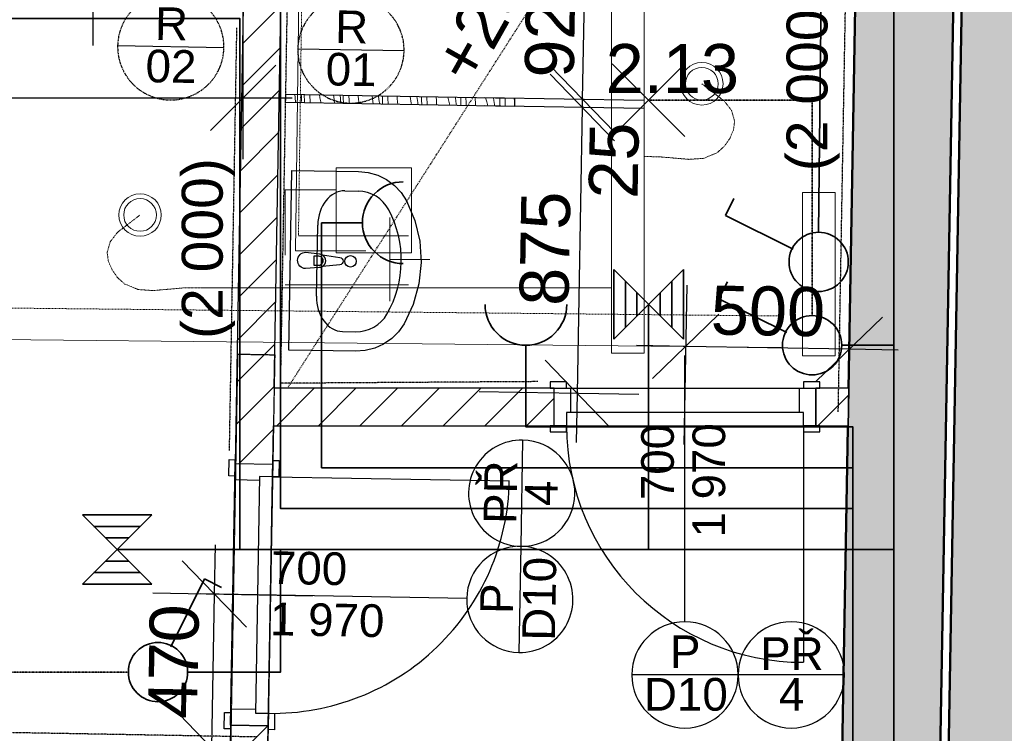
# Model space of a CAD drawing. Header units: millimetres. Extents: x -25972 to 4516, y -2839 to 20217.
# Tile 36 of 114: x -18744 to -15733, y 5411 to 7595. Entities that reach past the tile are written whole.
import ezdxf

# ---------------------------------------------------------------- set-up
doc = ezdxf.new("R2010")
doc.units = ezdxf.units.MM
doc.header["$MEASUREMENT"] = 0
for name, pattern in [('Wipeout_Contour', [1000, 0, -1000]), ('Čerchovaná kopírovat', [450, 200, -117.5, 15, -117.5]), ('Čerchovaná M', [4.5, 2.5, -0.85, 0.3, -0.85]), ('Čárkovaná M', [4.5, 2.5, -2]), ('Čárkovaná S', [2.5, 1.5, -1])]:
    doc.linetypes.add(name, pattern=pattern)
for name, color, linetype in [('7._POHLED ZÁPADNÍ_1_3D prvky fasada nove', 7, 'Continuous'), ('7._POHLED ZÁPADNÍ_1_Anotace - SP', 7, 'Continuous'), ('7._POHLED ZÁPADNÍ_1_Konstrukce - nosné', 7, 'Continuous'), ('7._POHLED ZÁPADNÍ_1_Kóty - SP', 7, 'Continuous'), ('7._POHLED ZÁPADNÍ_1_Nové_Anotace - SP', 7, 'Continuous'), ('7._POHLED ZÁPADNÍ_1_Nové_Interiér - nábytek', 7, 'Continuous'), ('7._POHLED ZÁPADNÍ_1_Nové_Konstrukce - nosné', 7, 'Continuous'), ('7._POHLED ZÁPADNÍ_1_Nové_Kresby a obrázky', 7, 'Continuous'), ('7._POHLED ZÁPADNÍ_1_Nové_Kóty - SP', 7, 'Continuous'), ('7._POHLED ZÁPADNÍ_1_Nové_Otvory – Dveře', 7, 'Continuous'), ('7._POHLED ZÁPADNÍ_1_Nové_Otvory – Značky dveří', 7, 'Continuous'), ('7._POHLED ZÁPADNÍ_1_Nové_Výplně – Řezové', 7, 'Continuous'), ('7._POHLED ZÁPADNÍ_1_Otvory – Značky dveří', 7, 'Continuous'), ('7._POHLED ZÁPADNÍ_1_TZB - elektroinstalace', 7, 'Continuous'), ('7._POHLED ZÁPADNÍ_1_TZB - kanalizace', 7, 'Continuous'), ('7._POHLED ZÁPADNÍ_1_TZB - voda', 7, 'Continuous'), ('7._POHLED ZÁPADNÍ_1_TZB - VZT', 7, 'Continuous'), ('7._POHLED ZÁPADNÍ_1_TZB - ZTI', 7, 'Continuous'), ('7._POHLED ZÁPADNÍ_1_Výplně – Řezové', 7, 'Continuous'), ('7._POHLED ZÁPADNÍ_1_Zóny', 7, 'Continuous')]:
    doc.layers.add(name, color=color, linetype=linetype)
doc.styles.add('GENEROVANÝ_STYL_1', font='txt')
doc.styles.add('GENEROVANÝ_STYL_2', font='txt')
pattern_1 = [(45, (0, 0), (-63.6396, 63.6396), [])]

# ---------------------------------------------------------------- blocks, each defined once
blk = doc.blocks.new('*X45', base_point=(-26739.8, -6860.8))
at = {"layer": '7._POHLED ZÁPADNÍ_1_Nové_Výplně – Řezové', "color": 21, "linetype": 'Continuous', "lineweight": 20, "true_color": 0xffaaaa}
for p, q in [((-17902.3, 7366.3), (-17901.4, 7356.6)), ((-17901.4, 7356.6), (-17900.7, 7341.3)), ((-17882.5, 7360.7), (-17882.7, 7366.1)), ((-17882.7, 7341), (-17882.5, 7350)), ((-17882.4, 7355.3), (-17882.5, 7360.7)), ((-17882.5, 7350), (-17882.4, 7355.3)), ((-17873.2, 7343.2), (-17874, 7365.8)), ((-17855.3, 7340.5), (-17856.8, 7365.5)), ((-17827, 7363), (-17827.2, 7365)), ((-17826.6, 7359.1), (-17827, 7363)), ((-17826, 7355.2), (-17826.6, 7359.1)), ((-17825.3, 7351.3), (-17826, 7355.2)), ((-17824.4, 7347.5), (-17825.3, 7351.3)), ((-17823.4, 7343.6), (-17824.4, 7347.5)), ((-17784.2, 7364.3), (-17783.5, 7358.9)), ((-17783.5, 7358.9), (-17781.7, 7339.2)), ((-17764, 7361), (-17764.4, 7363.9)), ((-17763.4, 7355.7), (-17764, 7361)), ((-17763, 7350.3), (-17763.4, 7355.7)), ((-17762.6, 7344.9), (-17763, 7350.3)), ((-17754.3, 7357), (-17754.5, 7363.7)), ((-17753.7, 7338.7), (-17754.3, 7357)), ((-17736.9, 7346.9), (-17737.7, 7363.4)), ((-17736.4, 7338.4), (-17736.9, 7346.9)), ((-17707.5, 7349.7), (-17708.4, 7363)), ((-17707.3, 7345.8), (-17707.5, 7349.7)), ((-17707, 7341.9), (-17707.3, 7345.8)), ((-17666.8, 7362.2), (-17666.5, 7361)), ((-17666.5, 7361), (-17663.4, 7337.7)), ((-17646.7, 7361.8), (-17645.4, 7350.5)), ((-17644.6, 7345.2), (-17645.4, 7350.5)), ((-17634.3, 7336.6), (-17634.9, 7361.6)), ((-17618.2, 7354.2), (-17618.4, 7361.3)), ((-17617.3, 7336.3), (-17618.2, 7354.2)), ((-17589.2, 7355.1), (-17589.5, 7360.8)), ((-17588.3, 7341.9), (-17589.2, 7355.1)), ((-17550.2, 7360.1), (-17546.5, 7339.8)), ((-17529.1, 7359.8), (-17528.2, 7353.7)), ((-17528.2, 7353.7), (-17526.7, 7341.5)), ((-17515.1, 7349.5), (-17515.2, 7359.5)), ((-17514.7, 7334.5), (-17515.1, 7349.5)), ((-17498.1, 7334.2), (-17499, 7359.2)), ((-17469.8, 7347.3), (-17470.4, 7358.7)), ((-17469.1, 7334), (-17469.8, 7347.3)), ((-17434.3, 7358.1), (-17430.6, 7341.8)), ((-17412, 7357.7), (-17411.8, 7356.8)), ((-17411.8, 7356.8), (-17409.9, 7344.7)), ((-17395.1, 7332.4), (-17395.5, 7357.4)), ((-17379, 7340.5), (-17379.4, 7357.1)), ((-17351, 7352.7), (-17351.1, 7356.6)), ((-17350.4, 7339.4), (-17351, 7352.7)), ((-17319.2, 7356.1), (-17315.8, 7343.6)), ((-17295.4, 7355.7), (-17293.9, 7347.7)), ((-17293.9, 7347.7), (-17291.7, 7335.6)), ((-17276, 7351.4), (-17276.2, 7355.3)), ((-17275.8, 7346.8), (-17276, 7351.4)), ((-17275.5, 7342.1), (-17275.8, 7346.8)), ((-17259.7, 7347.9), (-17259.7, 7355)), ((-17259.2, 7330), (-17259.7, 7347.9)), ((-17231.3, 7344.9), (-17231.6, 7354.5)), ((-17873.1, 7340.8), (-17873.2, 7343.2)), ((-17823.4, 7343.6), (-17822.3, 7339.9)), ((-17762.4, 7339.6), (-17762.6, 7344.9)), ((-17762.4, 7338.9), (-17762.4, 7339.6)), ((-17706.5, 7337.9), (-17707, 7341.9)), ((-17663.4, 7337.7), (-17663.3, 7337.1)), ((-17643.9, 7339.8), (-17644.6, 7345.2)), ((-17643.6, 7336.8), (-17643.9, 7339.8)), ((-17587.9, 7335.8), (-17588.3, 7341.9)), ((-17546.5, 7339.8), (-17545.8, 7335.1)), ((-17526.7, 7341.5), (-17526, 7334.7)), ((-17430.6, 7341.8), (-17429, 7333)), ((-17409.9, 7344.7), (-17408.2, 7332.5)), ((-17378.8, 7332.1), (-17379, 7340.5)), ((-17350, 7331.6), (-17350.4, 7339.4)), ((-17315.8, 7343.6), (-17312.9, 7331)), ((-17291.7, 7335.6), (-17290.9, 7330.6)), ((-17275.3, 7330.3), (-17275.5, 7342.1))]:
    blk.add_line(p, q, dxfattribs=at)

msp = doc.modelspace()

# ---------------------------------------------------------------- hatches: boundary and pattern name
at = {"layer": '7._POHLED ZÁPADNÍ_1_Výplně – Řezové', "linetype": 'Continuous', "lineweight": 13}
for points in [[(-16234.3, 5062.2), (-15934.3, 5057), (-15862.4, 9181.1), (-16161.9, 9211.4)], [(-15839.2, 9053.1), (-15915.3, 4701.6), (-15700.3, 4697.8), (-15585.3, 4695.8), (-15509.7, 9020.1)]]:
    msp.add_hatch(color=254, dxfattribs=at).paths.add_polyline_path(points)

# ---------------------------------------------------------------- linework, layer by layer
at = {"layer": '7._POHLED ZÁPADNÍ_1_Konstrukce - nosné', "color": 7, "linetype": 'Continuous', "lineweight": 50, "flags": 128}
for points in [[(-16161.9, 9211.4), (-16234.3, 5062.2)], [(-15934.3, 5057), (-15862.4, 9181.1)], [(-15839.2, 9053.1), (-15915.3, 4701.6)]]:
    msp.add_lwpolyline(points, dxfattribs=at)
at = {"layer": '7._POHLED ZÁPADNÍ_1_Nové_Interiér - nábytek', "color": 1, "linetype": 'Continuous', "lineweight": 25}
for p, q in [((-17749.6, 7071.1), (-17708.9, 7070.4)), ((-17836.2, 6748.4), (-17832.3, 6966.3)), ((-17844.1, 6871.1), (-17844.6, 6843.9)), ((-17829.2, 6870.9), (-17844.1, 6871.1)), ((-17844.6, 6843.9), (-17829.7, 6843.7)), ((-17757.2, 6640.7), (-17716.5, 6640))]:
    msp.add_line(p, q, dxfattribs=at)
at = {"layer": '7._POHLED ZÁPADNÍ_1_Nové_Interiér - nábytek', "color": 1, "linetype": 'Continuous', "lineweight": 25, "flags": 128}
msp.add_lwpolyline([(-17868.8, 6883), (-17826.9, 6878.2, -0.12102), (-17817.5, 6874.8), (-17764.7, 6867.2, -0.882566), (-17765.1, 6845), (-17818.1, 6839.3, -0.12102), (-17827.7, 6836.2), (-17869.7, 6833, -1)], format="xyb", close=True, dxfattribs=at)
at = {"layer": '7._POHLED ZÁPADNÍ_1_Nové_Interiér - nábytek', "color": 1, "linetype": 'Continuous', "lineweight": 25}
msp.add_circle((-17732.2, 6855.5), 17.5, dxfattribs=at)
for centre, radius, start, end in [((-17829.5, 6857.3), 13.6, 268.9912, 88.9912), ((-17829.2, 6857.3), 21.1, 301.7622, 56.2202)]:
    msp.add_arc(centre, radius, start, end, dxfattribs=at)
for centre, major_axis, ratio, start_param, end_param in [((-17751.5, 6964.7), (1.9, 106.4), 0.759899, 0, 1.570796), ((-17710.8, 6964.1), (-107.7, 1.9), 0.986413, 3.638567, 4.712389), ((-17916.3, 6858.8), (-339.3, 6), 0.986413, 2.644618, 3.638567), ((-17755.3, 6747.1), (1.9, 106.4), 0.759899, 1.570796, 3.141593), ((-17714.6, 6746.3), (-107.7, 1.9), 0.986413, 1.570796, 2.644618)]:
    msp.add_ellipse(centre, major_axis=major_axis, ratio=ratio, start_param=start_param, end_param=end_param, dxfattribs=at)
at = {"layer": '7._POHLED ZÁPADNÍ_1_Nové_Konstrukce - nosné', "color": 1, "linetype": 'Continuous', "lineweight": 25}
for p, q in [((-18119.4, 7508.8), (-18444.3, 7514.5)), ((-17568.6, 7499.1), (-17893.5, 7504.8))]:
    msp.add_line(p, q, dxfattribs=at)
at = {"layer": '7._POHLED ZÁPADNÍ_1_Nové_Konstrukce - nosné', "color": 1, "linetype": 'Čerchovaná M', "lineweight": 25, "flags": 128}
msp.add_lwpolyline([(-18444.3, 7514.5, 1), (-18119.4, 7508.8, 1)], format="xyb", close=True, dxfattribs=at)
at = {"layer": '7._POHLED ZÁPADNÍ_1_Nové_Kóty - SP', "color": 1, "linetype": 'Continuous', "lineweight": 25}
for p, q in [((-17022.8, 7350.9), (-17006.5, 8276.1)), ((-17121, 7452.6), (-16924.6, 7249.1)), ((-16925, 7224.1), (-17121.5, 7427.6)), ((-17023.3, 7325.9), (-17022.8, 7350.9)), ((-17038.7, 6451.1), (-17023.3, 7325.9)), ((-16704.2, 6782.6), (-16712.8, 6295.1)), ((-16605.7, 6693.3), (-16809.2, 6496.9)), ((-16309.6, 6488.1), (-16106.2, 6684.5)), ((-16707.5, 6595.1), (-16857.5, 6597.7)), ((-16207.9, 6586.3), (-16707.5, 6595.1)), ((-16057.9, 6583.6), (-16207.9, 6586.3)), ((-17041.3, 6301.1), (-17038.7, 6451.1)), ((-18146.3, 5987.4), (-18149, 5837.4)), ((-18050.7, 5735.6), (-18247.2, 5939.1)), ((-18336.4, 5840.7), (-17849, 5832.1)), ((-18149, 5837.4), (-18157.2, 5367.5))]:
    msp.add_line(p, q, dxfattribs=at)
at = {"layer": '7._POHLED ZÁPADNÍ_1_Nové_Otvory – Dveře', "color": 1, "linetype": 'Continuous', "lineweight": 25}
for p, q in [((-17071.7, 6486.4), (-17121.7, 6486.4)), ((-17071.7, 6467.4), (-17071.7, 6486.4)), ((-16297.7, 6486.4), (-16347.7, 6486.4)), ((-16347.7, 6486.4), (-16347.7, 6467.4)), ((-17059.7, 6467.4), (-17059.7, 6392.4)), ((-16359.7, 6392.4), (-16359.7, 6467.4)), ((-17059.7, 6392.4), (-17071.7, 6392.4)), ((-17071.7, 6392.4), (-17071.7, 6352.4)), ((-16347.7, 6392.4), (-17071.7, 6392.4)), ((-17071.7, 6392.4), (-17071.7, 6352.4)), ((-16347.7, 6392.4), (-16359.7, 6392.4)), ((-16347.7, 6352.4), (-16347.7, 6392.4)), ((-16347.7, 6352.4), (-16347.7, 6392.4)), ((-17071.7, 6333.4), (-17071.7, 6352.4)), ((-17071.7, 6352.4), (-16347.7, 6352.4)), ((-16347.7, 6352.4), (-16347.7, 6333.4)), ((-16347.7, 6352.4), (-16347.7, 5628.4)), ((-17121.7, 6333.4), (-17071.7, 6333.4)), ((-16347.7, 6333.4), (-16297.7, 6333.4)), ((-18104.6, 6198.7), (-18103.7, 6248.6)), ((-18085.6, 6198.3), (-18104.6, 6198.7)), ((-18010.8, 6185), (-18085.8, 6186.3)), ((-18010.6, 6197), (-18023.3, 5473.1)), ((-18010.6, 6197), (-18010.8, 6185)), ((-17970.6, 6196.3), (-18010.6, 6197)), ((-17970.6, 6196.3), (-18010.6, 6197)), ((-17983.3, 5472.4), (-17970.6, 6196.3)), ((-17951.6, 6196), (-17970.6, 6196.3)), ((-17970.6, 6196.3), (-17246.7, 6183.5)), ((-18098.1, 5486.4), (-18023.1, 5485.1)), ((-18023.1, 5485.1), (-18023.3, 5473.1)), ((-18117.3, 5474.8), (-18098.3, 5474.4)), ((-18023.3, 5473.1), (-17983.3, 5472.4)), ((-18023.3, 5473.1), (-17983.3, 5472.4)), ((-17983.3, 5472.4), (-17964.3, 5472.1)), ((-17964.3, 5472.1), (-17965.2, 5422.1))]:
    msp.add_line(p, q, dxfattribs=at)
for centre, start, end in [((-16347.7, 6352.4), 180, 270), ((-17970.6, 6196.3), 268.9912, 358.9912)]:
    msp.add_arc(centre, 724, start, end, dxfattribs=at)
at = {"layer": '7._POHLED ZÁPADNÍ_1_Nové_Otvory – Značky dveří', "color": 1, "linetype": 'Continuous', "lineweight": 25}
for p, q in [((-18520.6, 8290.5), (-18520.6, 7515.8)), ((-16709.7, 5752.4), (-16709.7, 6567.4)), ((-17206, 6308.4), (-17211.7, 5983.4)), ((-17211.7, 5983.4), (-17217.4, 5658.5)), ((-17377, 5823.8), (-18191.9, 5838.1)), ((-16547.2, 5589.9), (-16872.2, 5589.9)), ((-16222.2, 5589.9), (-16547.2, 5589.9))]:
    msp.add_line(p, q, dxfattribs=at)
at = {"layer": '7._POHLED ZÁPADNÍ_1_Nové_Otvory – Značky dveří', "color": 1, "linetype": 'Continuous', "lineweight": 25, "flags": 128}
for points in [[(-17211.7, 5983.4, 1), (-17206, 6308.4, 1)], [(-17217.4, 5658.5, 1), (-17211.7, 5983.4, 1)], [(-16872.2, 5589.9, 1), (-16547.2, 5589.9, 1)], [(-16547.2, 5589.9, 1), (-16222.2, 5589.9, 1)]]:
    msp.add_lwpolyline(points, format="xyb", close=True, dxfattribs=at)
at = {"layer": '7._POHLED ZÁPADNÍ_1_TZB - elektroinstalace', "color": 92, "linetype": 'Continuous', "lineweight": 35, "true_color": 0x00d700, "flags": 128}
for points in [[(-16230.3, 6598.6), (-16071, 6598.6), (-16071, 8223.6), (-17071, 8223.6), (-17071, 8383)], [(-16709.9, 7237.6), (-16932, 7459.6)], [(-16932, 7237.6), (-16709.9, 7459.6)], [(-16585.8, 6996), (-16560, 7047.8)], [(-16585.8, 6996), (-16378.7, 6892.4)], [(-17821, 6973.6), (-17696, 6973.6)], [(-16927.2, 6617.4), (-16927.2, 6829.9)], [(-16927.2, 6617.4), (-16714.7, 6829.9)], [(-16927.2, 6829.9), (-16714.7, 6617.4)], [(-16714.7, 6617.4), (-16714.7, 6829.9)], [(-16891.8, 6652.8), (-16891.8, 6794.4)], [(-16750.1, 6652.8), (-16750.1, 6794.4)], [(-16605.8, 6741), (-16580, 6792.8)], [(-16856.4, 6688.2), (-16856.4, 6759)], [(-16785.6, 6688.2), (-16785.6, 6759)], [(-16821, 6511.1), (-16821, 6723.6)], [(-16605.8, 6741), (-16398.7, 6637.4)], [(-18339.7, 5867.4), (-18552.2, 6079.9)], [(-18552.2, 5867.4), (-18339.7, 6079.9)], [(-18339.7, 6079.9), (-18552.2, 6079.9)], [(-18375.1, 6044.4), (-18516.8, 6044.4)], [(-18410.6, 6009), (-18481.4, 6009)], [(-18233.5, 5973.6), (-18446, 5973.6)], [(-18410.6, 5938.2), (-18481.4, 5938.2)], [(-18375.1, 5902.8), (-18516.8, 5902.8)], [(-18178.5, 5883.5), (-18282.1, 5676.3)], [(-18178.5, 5883.5), (-18126.7, 5857.6)], [(-18339.7, 5867.4), (-18552.2, 5867.4)]]:
    msp.add_lwpolyline(points, dxfattribs=at)
at = {"layer": '7._POHLED ZÁPADNÍ_1_TZB - elektroinstalace', "color": 92, "linetype": 'Čerchovaná M', "lineweight": 35, "true_color": 0x00d700, "flags": 128}
for points in [[(-16321, 6689.2), (-16321, 7348.6), (-16821, 7348.6)], [(-18411.6, 5598.6), (-18946, 5598.6), (-18946, 6098.6), (-18946, 6598.6)]]:
    msp.add_lwpolyline(points, dxfattribs=at)
at = {"layer": '7._POHLED ZÁPADNÍ_1_TZB - elektroinstalace', "color": 92, "linetype": 'Continuous', "lineweight": 35, "true_color": 0x00d700, "flags": 128}
for points in [[(-17696, 6973.6, -0.414214), (-17571, 7098.6)], [(-17571, 6848.6, -0.414214), (-17696, 6973.6)], [(-16301, 6944.2, 0.414214), (-16391.6, 6853.6)], [(-16210.3, 6853.6, 0.414214), (-16301, 6944.2)], [(-16391.6, 6853.6, 0.414214), (-16301, 6763)], [(-16301, 6763, 0.414214), (-16210.3, 6853.6)], [(-17196, 6598.6, -0.414214), (-17321, 6723.6)], [(-17071, 6723.6, -0.414214), (-17196, 6598.6)], [(-16321, 6689.2, 0.414214), (-16411.6, 6598.6)], [(-16230.3, 6598.6, 0.414214), (-16321, 6689.2)], [(-16411.6, 6598.6, 0.414214), (-16321, 6508)], [(-16321, 6508, 0.414214), (-16230.3, 6598.6)], [(-18321, 5689.2, 0.414214), (-18411.6, 5598.6)], [(-18230.3, 5598.6, 0.414214), (-18321, 5689.2)], [(-18411.6, 5598.6, 0.414214), (-18321, 5508)], [(-18321, 5508, 0.414214), (-18230.3, 5598.6)]]:
    msp.add_lwpolyline(points, format="xyb", dxfattribs=at)
at = {"layer": '7._POHLED ZÁPADNÍ_1_TZB - voda', "color": 142, "linetype": 'Continuous', "lineweight": 20, "true_color": 0x0080c0}
for p, q in [((-17545.9, 7141.6), (-17775.9, 7141.6)), ((-17775.9, 7141.6), (-17775.9, 6881.6)), ((-17545.9, 6881.6), (-17545.9, 7141.6)), ((-17612.1, 6733.1), (-17612.1, 6989.4)), ((-17554.8, 6933.8), (-17891.4, 6933.8)), ((-17775.9, 6881.6), (-17545.9, 6881.6)), ((-17612.1, 6861.2), (-17489.6, 6861.2))]:
    msp.add_line(p, q, dxfattribs=at)
at = {"layer": '7._POHLED ZÁPADNÍ_1_TZB - VZT', "color": 122, "linetype": 'Continuous', "lineweight": 13, "true_color": 0x00d59f}
for p, q in [((-16834.6, 6573.9), (-16834.6, 7909.2)), ((-16934.6, 6573.9), (-16934.6, 7749.8)), ((-16834.6, 6573.9), (-16934.6, 6573.9))]:
    msp.add_line(p, q, dxfattribs=at)
at = {"layer": '7._POHLED ZÁPADNÍ_1_TZB - VZT', "color": 122, "linetype": 'Čerchovaná M', "lineweight": 13, "true_color": 0x00d59f, "flags": 128}
for points in [[(-16657.8, 7398.4), (-16589.9, 7346.2), (-16567.1, 7317), (-16557.8, 7284), (-16561.4, 7257.4), (-16572.8, 7230.7), (-16590.3, 7206.4), (-16612, 7187.3), (-16652.5, 7170.6), (-16697.4, 7167.4), (-16791.1, 7175.5), (-16834.6, 7175.8)], [(-18376.3, 6996.9), (-18444.2, 6944.7), (-18467, 6915.5), (-18476.3, 6882.5), (-18472.7, 6855.9), (-18461.2, 6829.2), (-18443.8, 6804.9), (-18422.1, 6785.8), (-18381.6, 6769.1), (-18336.7, 6765.9), (-18243, 6774), (-18188.1, 6774)]]:
    msp.add_lwpolyline(points, dxfattribs=at)
at = {"layer": '7._POHLED ZÁPADNÍ_1_TZB - VZT', "color": 122, "linetype": 'Continuous', "lineweight": 13, "true_color": 0x00d59f}
for centre, radius in [((-16658.3, 7398.7), 65), ((-16658.3, 7398.7), 50), ((-18375.8, 6997.2), 65), ((-18375.8, 6997.2), 50)]:
    msp.add_circle(centre, radius, dxfattribs=at)
at = {"layer": '7._POHLED ZÁPADNÍ_1_TZB - ZTI', "color": 211, "linetype": 'Continuous', "lineweight": 20, "true_color": 0xff66ff}
for p, q in [((-16350.5, 7066), (-16350.5, 6566)), ((-16250.5, 7066), (-16350.5, 7066)), ((-16250.5, 6566), (-16250.5, 7066)), ((-16250.5, 6566), (-16350.5, 6566))]:
    msp.add_line(p, q, dxfattribs=at)

# ---------------------------------------------------------------- texts
at = {"layer": '7._POHLED ZÁPADNÍ_1_Anotace - SP', "color": 1, "linetype": 'Continuous', "lineweight": 25, "attachment_point": 5, "style": 'GENEROVANÝ_STYL_1'}
for s, insert, char_height, rotation in [('\\A1;{\\pqc;\\fArial|b0|i0|c238|p38;+\\fArial|b0|i0|c238|p38;2800}', (-17279, 7680.2), 150, 60.5885), ('\\A1;{\\pqc;\\fArial|b0|i0|c238|p38;(\\fArial|b0|i0|c238|p38;2 0\\fArial|b0|i0|c238|p38;00)}', (-16317.7, 7407.7), 125, 90)]:
    msp.add_mtext(s, dxfattribs=dict(at, insert=insert, char_height=char_height, rotation=rotation))
at = {"layer": '7._POHLED ZÁPADNÍ_1_Konstrukce - nosné', "color": 1, "linetype": 'Continuous', "lineweight": 25, "char_height": 100, "attachment_point": 4, "rotation": 358.9912, "style": 'GENEROVANÝ_STYL_1'}
for s, insert in [('\\A1;{\\pql;\\fArial|b0|i0|c238|p38;R}', (-18330, 7583.2)), ('\\A1;{\\pql;\\fArial|b0|i0|c238|p38;R}', (-17779.2, 7573.5)), ('\\A1;{\\pql;\\fArial|b0|i0|c238|p38;0\\fArial|b0|i0|c238|p38;2}', (-18358.8, 7452.9)), ('\\A1;{\\pql;\\fArial|b0|i0|c238|p38;0\\fArial|b0|i0|c238|p38;1}', (-17808, 7443.2))]:
    msp.add_mtext(s, dxfattribs=dict(at, insert=insert))
at = {"layer": '7._POHLED ZÁPADNÍ_1_Kóty - SP', "color": 1, "linetype": 'Continuous', "lineweight": 25, "char_height": 150, "attachment_point": 7, "style": 'GENEROVANÝ_STYL_2'}
for s, insert, width, rotation in [('\\A1;{\\pql;\\fArial|b0|i0|c0|p38;925}', (-17047.7, 7416.1), 341.487, 88.9912), ('\\A1;{\\pql;\\fArial|b0|i0|c0|p38;25}', (-16852.5, 7046), 227.658, 88.9912), ('\\A1;{\\pql;\\fArial|b0|i0|c0|p38;875}', (-17064, 6718.3), 341.487, 88.9912), ('\\A1;{\\pql;\\fArial|b0|i0|c0|p38;500}', (-16631.9, 6629.6), 341.487, 358.9912), ('\\A1;{\\pql;\\fArial|b0|i0|c0|p38;470}', (-18199.6, 5454.8), 341.487, 88.9912)]:
    msp.add_mtext(s, dxfattribs=dict(at, insert=insert, width=width, rotation=rotation))
at = {"layer": '7._POHLED ZÁPADNÍ_1_Otvory – Značky dveří', "color": 1, "linetype": 'Continuous', "lineweight": 25, "char_height": 100, "style": 'GENEROVANÝ_STYL_1'}
for s, insert, attachment_point, rotation in [('\\A1;{\\pql;\\pt0;\\fArial|b0|i0|c238|p38;700}', (-16742.3, 6124.8), 7, 90), ('\\A1;{\\pql;\\pt0;\\fArial|b0|i0|c238|p38;1\xa0970}', (-16686.8, 6010.5), 1, 90), ('\\A1;{\\pql;\\pt0;\\fArial|b0|i0|c238|p38;PŘ}', (-17275.6, 6051.9), 4, 88.9912), ('\\A1;{\\pql;\\pt0;\\fArial|b0|i0|c238|p38;4}', (-17150.2, 6106.9), 4, 88.9912), ('\\A1;{\\pql;\\pt0;\\fArial|b0|i0|c238|p38;700}', (-17976.4, 5867), 7, 358.9912), ('\\A1;{\\pql;\\pt0;\\fArial|b0|i0|c238|p38;D10}', (-17156.7, 5694.6), 4, 88.9912), ('\\A1;{\\pql;\\pt0;\\fArial|b0|i0|c238|p38;P}', (-17286.1, 5776.5), 4, 88.9912), ('\\A1;{\\pql;\\pt0;\\fArial|b0|i0|c238|p38;1\xa0970}', (-17977.4, 5811.5), 1, 358.9912)]:
    msp.add_mtext(s, dxfattribs=dict(at, insert=insert, attachment_point=attachment_point, rotation=rotation))
at = {"layer": '7._POHLED ZÁPADNÍ_1_Otvory – Značky dveří', "color": 1, "linetype": 'Continuous', "lineweight": 25, "char_height": 100, "attachment_point": 4, "style": 'GENEROVANÝ_STYL_1'}
for s, insert in [('\\A1;{\\pql;\\pt0;\\fArial|b0|i0|c238|p38;PŘ}', (-16479.8, 5655)), ('\\A1;{\\pql;\\pt0;\\fArial|b0|i0|c238|p38;P}', (-16755.4, 5660.6)), ('\\A1;{\\pql;\\pt0;\\fArial|b0|i0|c238|p38;D10}', (-16835, 5529.8)), ('\\A1;{\\pql;\\pt0;\\fArial|b0|i0|c238|p38;4}', (-16422.6, 5530.6))]:
    msp.add_mtext(s, dxfattribs=dict(at, insert=insert))
at = {"layer": '7._POHLED ZÁPADNÍ_1_Zóny', "color": 1, "linetype": 'Continuous', "lineweight": 25, "insert": (-16748.2, 7520.3), "char_height": 150, "attachment_point": 2, "style": 'GENEROVANÝ_STYL_1'}
msp.add_mtext('\\A1;{\\pqc;\\pt0;\\fArial|b0|i0|c238|p38;2.13}', dxfattribs=at)

# ---------------------------------------------------------------- wipeouts: each hides what was drawn before it
at = {"color": 254, "linetype": 'Wipeout_Contour', "lineweight": 0, "ltscale": 78696.118697}
msp.add_wipeout([(-18029.5, 9381.3), (-18084.9, 6236.3), (-17969.9, 6234.3), (-17914.5, 9379.3)], dxfattribs=at).dxf.layer = '7._POHLED ZÁPADNÍ_1_Nové_Výplně – Řezové'
at = {"color": 254, "linetype": 'Wipeout_Contour', "lineweight": 0, "ltscale": 75237.613559}
msp.add_wipeout([(-18103.4, 5187.2), (-17988.4, 5185.2), (-17984, 5434.4), (-18099, 5436.4)], dxfattribs=at).dxf.layer = '7._POHLED ZÁPADNÍ_1_Nové_Výplně – Řezové'

# ---------------------------------------------------------------- next in the draw order: hatches: boundary and pattern name
at = {"layer": '7._POHLED ZÁPADNÍ_1_Nové_Výplně – Řezové', "linetype": 'Continuous', "lineweight": 20, "true_color": 0xffaaaa}
h = msp.add_hatch(dxfattribs=at)
h.set_pattern_fill('Zdivo___lehčené_tvárnice_7A', color=21, style=0, pattern_type=2)
h.set_pattern_definition(pattern_1)
h.paths.add_polyline_path([(-18029.5, 9381.3), (-18084.9, 6236.3), (-17969.9, 6234.3), (-17914.5, 9379.3)])
h = msp.add_hatch(dxfattribs=at)
h.set_pattern_fill('Zdivo___lehčené_tvárnice_7A', color=21, style=0, pattern_type=2)
h.set_pattern_definition(pattern_1)
h.paths.add_polyline_path([(-18103.4, 5187.2), (-17988.4, 5185.2), (-17984, 5434.4), (-18099, 5436.4)])

# ---------------------------------------------------------------- next in the draw order: linework, layer by layer
at = {"layer": '7._POHLED ZÁPADNÍ_1_Nové_Interiér - nábytek', "color": 1, "linetype": 'Continuous', "lineweight": 25, "flags": 128}
msp.add_lwpolyline([(-17911.5, 7133.7), (-17707.9, 7130.2), (-17677.9, 7127), (-17649.1, 7118.6), (-17622.2, 7105.3), (-17598.1, 7087.4), (-17577.6, 7065.7), (-17561.4, 7040.6), (-17535.9, 6980.4), (-17520.7, 6916.9), (-17516.4, 6851.7), (-17523, 6786.8), (-17540.4, 6723.8), (-17568, 6664.6), (-17585.1, 6640.1), (-17606.3, 6619.1), (-17631, 6602.1), (-17658.4, 6589.7), (-17687.5, 6582.4), (-17717.5, 6580.2), (-17921.2, 6583.8)], close=True, dxfattribs=at)
at = {"layer": '7._POHLED ZÁPADNÍ_1_Nové_Konstrukce - nosné', "color": 1, "linetype": 'Continuous', "lineweight": 25}
for p, q in [((-18084.9, 6236.3), (-18084.7, 6248.3)), ((-18084.9, 6236.3), (-17969.9, 6234.3)), ((-17969.9, 6234.3), (-17969.7, 6246.3)), ((-18099, 5436.4), (-18099.2, 5424.4)), ((-18099, 5436.4), (-17984, 5434.4)), ((-17984, 5434.4), (-17984.2, 5422.4))]:
    msp.add_line(p, q, dxfattribs=at)
at = {"layer": '7._POHLED ZÁPADNÍ_1_Nové_Konstrukce - nosné', "color": 1, "linetype": 'Continuous', "lineweight": 25, "flags": 128}
for points in [[(-18029.5, 9381.3), (-18084.9, 6236.3)], [(-17965.8, 6467.4), (-17914.5, 9379.3)], [(-17969.9, 6234.3), (-17967.8, 6352.4)], [(-18099, 5436.4), (-18100.2, 5366.4)], [(-17988.4, 5185.2), (-17984, 5434.4)]]:
    msp.add_lwpolyline(points, dxfattribs=at)
at = {"layer": '7._POHLED ZÁPADNÍ_1_Nové_Kresby a obrázky', "color": 1, "linetype": 'Čárkovaná S', "lineweight": 25}
for p, q in [((-18098.8, 5321.4), (-18076.6, 6571.5)), ((-18076.6, 6571.5), (-17964, 6569.5))]:
    msp.add_line(p, q, dxfattribs=at)
at = {"layer": '7._POHLED ZÁPADNÍ_1_Nové_Kresby a obrázky', "color": 1, "linetype": 'Čerchovaná M', "lineweight": 25, "flags": 128}
for points in [[(-18019.6, 5400), (-19983.2, 5434.6), (-19942.1, 7568.3)], [(-18080.7, 7569.5), (-18103.4, 6276.3)]]:
    msp.add_lwpolyline(points, dxfattribs=at)
at = {"layer": '7._POHLED ZÁPADNÍ_1_Nové_Kóty - SP', "color": 1, "linetype": 'Continuous', "lineweight": 25}
for p, q in [((-18060.8, 7168.4), (-18060.8, 7655.9)), ((-18160.8, 7255.9), (-17960.8, 7455.9)), ((-19976.5, 7355.9), (-18060.8, 7355.9)), ((-18255.5, 5469.2), (-18059, 5265.7))]:
    msp.add_line(p, q, dxfattribs=at)
at = {"layer": '7._POHLED ZÁPADNÍ_1_Nové_Otvory – Dveře', "color": 1, "linetype": 'Continuous', "lineweight": 25}
for p, q in [((-18103.7, 6248.6), (-18084.7, 6248.3)), ((-18099, 5436.4), (-18084.9, 6236.3)), ((-18085.8, 6186.3), (-18084.9, 6236.3)), ((-18084.7, 6248.3), (-18085.6, 6198.3)), ((-18084.9, 6236.3), (-18084.7, 6248.3)), ((-18084.9, 6236.3), (-18084.7, 6248.3)), ((-18084.9, 6236.3), (-17969.9, 6234.3)), ((-18084.9, 6236.3), (-17969.9, 6234.3)), ((-18084.9, 6236.3), (-17969.9, 6234.3)), ((-17984, 5434.4), (-17969.9, 6234.3)), ((-17970.6, 6196.3), (-17969.7, 6246.3)), ((-17969.9, 6234.3), (-17970.6, 6196.3)), ((-17969.9, 6234.3), (-17969.7, 6246.3)), ((-17969.9, 6234.3), (-17969.7, 6246.3)), ((-17969.7, 6246.3), (-17950.7, 6246)), ((-17950.7, 6246), (-17951.6, 6196)), ((-18099, 5436.4), (-18098.1, 5486.4)), ((-18118.2, 5424.8), (-18117.3, 5474.8)), ((-18098.3, 5474.4), (-18099.2, 5424.4)), ((-17984.2, 5422.4), (-17983.3, 5472.4)), ((-17983.3, 5472.4), (-17984, 5434.4)), ((-18099.2, 5424.4), (-18118.2, 5424.8)), ((-18099, 5436.4), (-18099.2, 5424.4)), ((-18099, 5436.4), (-18099.2, 5424.4)), ((-17984, 5434.4), (-18099, 5436.4)), ((-18099, 5436.4), (-17984, 5434.4)), ((-18099, 5436.4), (-17984, 5434.4)), ((-17984, 5434.4), (-17984.2, 5422.4)), ((-17984, 5434.4), (-17984.2, 5422.4)), ((-17965.2, 5422.1), (-17984.2, 5422.4))]:
    msp.add_line(p, q, dxfattribs=at)
at = {"layer": '7._POHLED ZÁPADNÍ_1_TZB - elektroinstalace', "color": 92, "linetype": 'Continuous', "lineweight": 35, "true_color": 0x00d700, "flags": 128}
msp.add_lwpolyline([(-16071, 4939.2), (-16071, 5973.6), (-17946, 5973.6), (-17946, 5598.6), (-18230.3, 5598.6)], dxfattribs=at)
at = {"layer": '7._POHLED ZÁPADNÍ_1_TZB - kanalizace', "color": 21, "linetype": 'Continuous', "lineweight": 13, "true_color": 0xff9955}
msp.add_line((-17685.4, 6887.6), (-17900.8, 6887.6), dxfattribs=at)
at = {"layer": '7._POHLED ZÁPADNÍ_1_TZB - voda', "color": 142, "linetype": 'Čerchovaná kopírovat', "lineweight": 20, "true_color": 0x0080c0}
for p, q in [((-17775.9, 7074.2), (-17932.4, 7074.2)), ((-17932.4, 7074.2), (-17932.4, 6783.8))]:
    msp.add_line(p, q, dxfattribs=at)
at = {"layer": '7._POHLED ZÁPADNÍ_1_TZB - voda', "color": 142, "linetype": 'Continuous', "lineweight": 20, "true_color": 0x0080c0}
msp.add_line((-17554.8, 6783.8), (-17932.4, 6783.8), dxfattribs=at)
at = {"layer": '7._POHLED ZÁPADNÍ_1_TZB - VZT', "color": 122, "linetype": 'Continuous', "lineweight": 13, "true_color": 0x00d59f}
msp.add_line((-18188.1, 6774), (-16934.6, 6774), dxfattribs=at)
at = {"layer": '7._POHLED ZÁPADNÍ_1_TZB - ZTI', "color": 211, "linetype": 'Čárkovaná M', "lineweight": 20, "true_color": 0xff66ff}
msp.add_line((-16415.3, 6688.1), (-19795.3, 6722.8), dxfattribs=at)
at = {"layer": '7._POHLED ZÁPADNÍ_1_TZB - ZTI', "color": 211, "linetype": 'Continuous', "lineweight": 20, "true_color": 0xff66ff}
msp.add_line((-16415.3, 6591.6), (-19795.3, 6626.4), dxfattribs=at)

# ---------------------------------------------------------------- next in the draw order: texts
at = {"layer": '7._POHLED ZÁPADNÍ_1_Anotace - SP', "color": 1, "linetype": 'Continuous', "lineweight": 25, "insert": (-18166.9, 6894.5), "char_height": 125, "attachment_point": 5, "rotation": 90, "style": 'GENEROVANÝ_STYL_1'}
msp.add_mtext('\\A1;{\\pqc;\\fArial|b0|i0|c238|p38;(\\fArial|b0|i0|c238|p38;2 0\\fArial|b0|i0|c238|p38;00)}', dxfattribs=at)

# ---------------------------------------------------------------- next in the draw order: wipeouts: each hides what was drawn before it
at = {"color": 254, "linetype": 'Wipeout_Contour', "lineweight": 0, "ltscale": 69911.116694}
msp.add_wipeout([(-16309.7, 6352.4), (-16210, 6352.4), (-16210, 6467.4), (-16309.7, 6467.4)], dxfattribs=at).dxf.layer = '7._POHLED ZÁPADNÍ_1_Nové_Výplně – Řezové'

# ---------------------------------------------------------------- next in the draw order: hatches: boundary and pattern name
at = {"layer": '7._POHLED ZÁPADNÍ_1_Nové_Výplně – Řezové', "linetype": 'Continuous', "lineweight": 20, "true_color": 0xffaaaa}
h = msp.add_hatch(dxfattribs=at)
h.set_pattern_fill('Zdivo___lehčené_tvárnice_7A', color=21, style=0, pattern_type=2)
h.set_pattern_definition(pattern_1)
h.paths.add_polyline_path([(-16309.7, 6352.4), (-16210, 6352.4), (-16210, 6467.4), (-16309.7, 6467.4)])

# ---------------------------------------------------------------- next in the draw order: linework, layer by layer
at = {"layer": '7._POHLED ZÁPADNÍ_1_Nové_Konstrukce - nosné', "color": 1, "linetype": 'Continuous', "lineweight": 25}
for p, q in [((-16309.7, 6467.4), (-16297.7, 6467.4)), ((-16309.7, 6352.4), (-16309.7, 6467.4)), ((-16309.7, 6352.4), (-16297.7, 6352.4))]:
    msp.add_line(p, q, dxfattribs=at)
at = {"layer": '7._POHLED ZÁPADNÍ_1_Nové_Konstrukce - nosné', "color": 1, "linetype": 'Continuous', "lineweight": 25, "flags": 128}
for points in [[(-16210, 6467.4), (-16309.7, 6467.4)], [(-16309.7, 6352.4), (-16210, 6352.4)]]:
    msp.add_lwpolyline(points, dxfattribs=at)
at = {"layer": '7._POHLED ZÁPADNÍ_1_Nové_Kresby a obrázky', "color": 1, "linetype": 'Čerchovaná M', "lineweight": 25, "flags": 128}
msp.add_lwpolyline([(-16241, 6395), (-16208.5, 8226.9)], dxfattribs=at)
at = {"layer": '7._POHLED ZÁPADNÍ_1_Nové_Kóty - SP', "color": 1, "linetype": 'Continuous', "lineweight": 25}
msp.add_line((-16204.6, 6773.8), (-16213.2, 6286.3), dxfattribs=at)
at = {"layer": '7._POHLED ZÁPADNÍ_1_Nové_Otvory – Dveře', "color": 1, "linetype": 'Continuous', "lineweight": 25}
for p, q in [((-16297.7, 6467.4), (-16297.7, 6486.4)), ((-16359.7, 6467.4), (-16309.7, 6467.4)), ((-16347.7, 6467.4), (-16297.7, 6467.4)), ((-16309.7, 6467.4), (-16309.7, 6352.4)), ((-16309.7, 6352.4), (-16309.7, 6467.4)), ((-16309.7, 6352.4), (-16309.7, 6467.4)), ((-16309.7, 6467.4), (-16297.7, 6467.4)), ((-16309.7, 6467.4), (-16297.7, 6467.4)), ((-16297.7, 6352.4), (-16347.7, 6352.4)), ((-16309.7, 6352.4), (-16347.7, 6352.4)), ((-16309.7, 6352.4), (-16297.7, 6352.4)), ((-16309.7, 6352.4), (-16297.7, 6352.4)), ((-16297.7, 6333.4), (-16297.7, 6352.4))]:
    msp.add_line(p, q, dxfattribs=at)
at = {"layer": '7._POHLED ZÁPADNÍ_1_TZB - elektroinstalace', "color": 92, "linetype": 'Continuous', "lineweight": 35, "true_color": 0x00d700, "flags": 128}
for points in [[(-16071, 5973.6), (-16071, 6598.6), (-16230.3, 6598.6)], [(-15983.5, 4223.6), (-15946, 4223.6), (-15946, 5098.6), (-16196, 5098.6), (-16196, 5973.6), (-16821, 5973.6), (-16821, 6511.1)]]:
    msp.add_lwpolyline(points, dxfattribs=at)

# ---------------------------------------------------------------- next in the draw order: wipeouts: each hides what was drawn before it
at = {"color": 254, "linetype": 'Wipeout_Contour', "lineweight": 0, "ltscale": 76219.762338}
msp.add_wipeout([(-17230.5, 7354.5), (-17930.3, 7366.8), (-17930.8, 7341.8), (-17230.9, 7329.5)], dxfattribs=at).dxf.layer = '7._POHLED ZÁPADNÍ_1_Nové_Výplně – Řezové'
at = {"color": 254, "linetype": 'Wipeout_Contour', "lineweight": 0, "ltscale": 74694.277508}
msp.add_wipeout([(-17965.8, 6467.4), (-17967.8, 6352.4), (-17109.7, 6352.4), (-17109.7, 6467.4)], dxfattribs=at).dxf.layer = '7._POHLED ZÁPADNÍ_1_Nové_Výplně – Řezové'

# ---------------------------------------------------------------- next in the draw order: hatches: boundary and pattern name
at = {"layer": '7._POHLED ZÁPADNÍ_1_Nové_Výplně – Řezové', "linetype": 'Continuous', "lineweight": 20, "true_color": 0xffaaaa}
h = msp.add_hatch(dxfattribs=at)
h.set_pattern_fill('Zdivo___lehčené_tvárnice_7A', color=21, style=0, pattern_type=2)
h.set_pattern_definition(pattern_1)
h.paths.add_polyline_path([(-17965.8, 6467.4), (-17967.8, 6352.4), (-17109.7, 6352.4), (-17109.7, 6467.4)])

# ---------------------------------------------------------------- next in the draw order: linework, layer by layer
at = {"layer": '7._POHLED ZÁPADNÍ_1_Nové_Anotace - SP', "color": 1, "linetype": 'Čárkovaná M', "lineweight": 25}
msp.add_line((-17924.8, 6467.4), (-16192.4, 9184.3), dxfattribs=at)
at = {"layer": '7._POHLED ZÁPADNÍ_1_Nové_Interiér - nábytek', "color": 1, "linetype": 'Continuous', "lineweight": 25, "flags": 128}
msp.add_lwpolyline([(-17230.5, 7354.5), (-17230.9, 7329.5), (-17930.8, 7341.8), (-17930.3, 7366.8)], close=True, dxfattribs=at)
at = {"layer": '7._POHLED ZÁPADNÍ_1_Nové_Konstrukce - nosné', "color": 1, "linetype": 'Continuous', "lineweight": 25}
for p, q in [((-17109.7, 6467.4), (-17121.7, 6467.4)), ((-17109.7, 6352.4), (-17109.7, 6467.4)), ((-17109.7, 6352.4), (-17121.7, 6352.4))]:
    msp.add_line(p, q, dxfattribs=at)
at = {"layer": '7._POHLED ZÁPADNÍ_1_Nové_Konstrukce - nosné', "color": 1, "linetype": 'Čerchovaná M', "lineweight": 25, "flags": 128}
msp.add_lwpolyline([(-17893.5, 7504.8, 1), (-17568.6, 7499.1, 1)], format="xyb", close=True, dxfattribs=at)
at = {"layer": '7._POHLED ZÁPADNÍ_1_Nové_Konstrukce - nosné', "color": 1, "linetype": 'Continuous', "lineweight": 25, "flags": 128}
for points in [[(-17109.7, 6467.4), (-17965.8, 6467.4)], [(-17967.8, 6352.4), (-17109.7, 6352.4)]]:
    msp.add_lwpolyline(points, dxfattribs=at)
at = {"layer": '7._POHLED ZÁPADNÍ_1_Nové_Kresby a obrázky', "color": 1, "linetype": 'Čárkovaná S', "lineweight": 25}
msp.add_line((-17964, 6569.5), (-17986.2, 5319.4), dxfattribs=at)
at = {"layer": '7._POHLED ZÁPADNÍ_1_Nové_Kresby a obrázky', "color": 1, "linetype": 'Čerchovaná M', "lineweight": 25, "flags": 128}
msp.add_lwpolyline([(-17159.9, 6487.3), (-17945.8, 6482.2), (-17914.4, 8265.9)], dxfattribs=at)
at = {"layer": '7._POHLED ZÁPADNÍ_1_Nové_Kóty - SP', "color": 1, "linetype": 'Continuous', "lineweight": 25}
for p, q in [((-18060.8, 7355.9), (-17910.8, 7355.9)), ((-16835.3, 7347.6), (-17322.8, 7356.1)), ((-16835.8, 7322.6), (-17323.2, 7331.1)), ((-17136.9, 6552.8), (-16940.4, 6349.4)), ((-16851.2, 6447.8), (-17338.6, 6456.4))]:
    msp.add_line(p, q, dxfattribs=at)
at = {"layer": '7._POHLED ZÁPADNÍ_1_Nové_Otvory – Dveře', "color": 1, "linetype": 'Continuous', "lineweight": 25}
for p, q in [((-17121.7, 6486.4), (-17121.7, 6467.4)), ((-17121.7, 6467.4), (-17071.7, 6467.4)), ((-17109.7, 6467.4), (-17121.7, 6467.4)), ((-17109.7, 6467.4), (-17121.7, 6467.4)), ((-17109.7, 6467.4), (-16309.7, 6467.4)), ((-17109.7, 6352.4), (-17109.7, 6467.4)), ((-17109.7, 6467.4), (-17059.7, 6467.4)), ((-17109.7, 6352.4), (-17109.7, 6467.4)), ((-17109.7, 6352.4), (-17109.7, 6467.4)), ((-17071.7, 6352.4), (-17121.7, 6352.4)), ((-17121.7, 6352.4), (-17121.7, 6333.4)), ((-17109.7, 6352.4), (-17121.7, 6352.4)), ((-17109.7, 6352.4), (-17121.7, 6352.4)), ((-17109.7, 6352.4), (-16309.7, 6352.4)), ((-17071.7, 6352.4), (-17109.7, 6352.4))]:
    msp.add_line(p, q, dxfattribs=at)
at = {"layer": '7._POHLED ZÁPADNÍ_1_TZB - elektroinstalace', "color": 92, "linetype": 'Continuous', "lineweight": 35, "true_color": 0x00d700, "flags": 128}
for points in [[(-16196, 6098.6), (-17946, 6098.6), (-17946, 9223.6), (-18196, 9223.6)], [(-17286, 8388), (-17286, 8308.6), (-16286, 8308.6), (-16301, 6944.2)], [(-18821, 7758), (-18821, 7598.6), (-18071, 7598.6), (-18071, 5973.6), (-17946, 5973.6)], [(-16196, 6223.6), (-17821, 6223.6), (-17821, 6973.6)], [(-17196, 6473.6), (-17196, 6598.6)], [(-16821, 6511.1), (-16821, 5973.6), (-18233.5, 5973.6)], [(-17196, 6473.6), (-17196, 6348.6), (-16196, 6348.6), (-16196, 5098.6), (-15946, 5098.6), (-15946, 3723.6)]]:
    msp.add_lwpolyline(points, dxfattribs=at)
at = {"layer": '7._POHLED ZÁPADNÍ_1_TZB - kanalizace', "color": 21, "linetype": 'Continuous', "lineweight": 13, "true_color": 0xff9955}
msp.add_line((-17900.8, 6887.6), (-17866.5, 9511), dxfattribs=at)
at = {"layer": '7._POHLED ZÁPADNÍ_1_TZB - voda', "color": 142, "linetype": 'Čárkovaná M', "lineweight": 20, "true_color": 0x0080c0}
msp.add_line((-17858.4, 9346.3), (-17891.4, 6933.8), dxfattribs=at)

# ---------------------------------------------------------------- next in the draw order: block references
at = {"layer": '7._POHLED ZÁPADNÍ_1_3D prvky fasada nove', "color": 9, "linetype": 'Continuous', "lineweight": 13}
msp.add_blockref('*X45', (-26739.8, -6860.8), dxfattribs=at)

doc.saveas('drawing.dxf')
